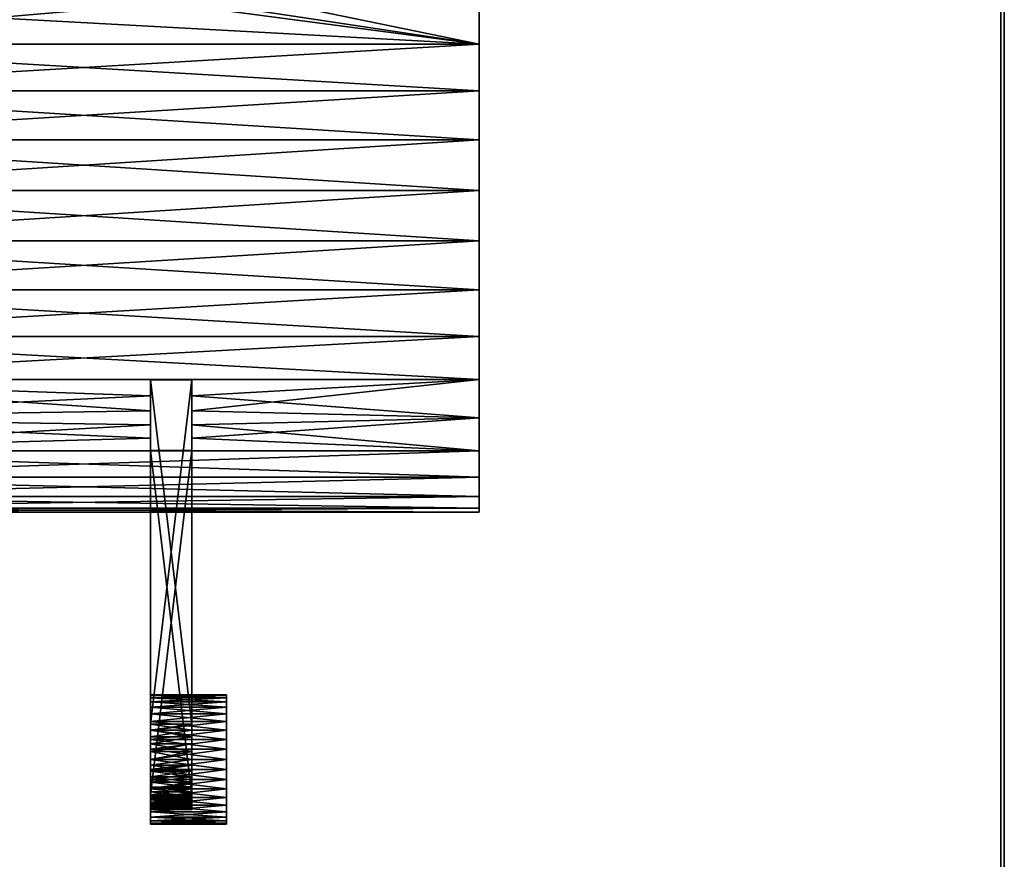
# Model space of a CAD drawing. Extents: x -4.8 to 35.9, y -3 to 20.9.
# Tile 253 of 256: x 31.1 to 34, y 13.4 to 15.9. Entities that reach past the tile are written whole.
import ezdxf

# ---------------------------------------------------------------- set-up
doc = ezdxf.new("R2010")
doc.units = 0

# ---------------------------------------------------------------- blocks, each defined once
blk = doc.blocks.new('Box-9c5aac30-f8ae-4034-90b2-d7c4fc0b7434')
at = {"color": 253, "linetype": 'Continuous', "true_color": 0xa0a0a0, "transparency": 33554687}
mesh = blk.add_polyface(dxfattribs=at)
corners = [(0, 0), (34, 0), (34, 19), (0, 19), (0, 0, 0.01), (34, 0, 0.01), (34, 19, 0.01), (0, 19, 0.01)]
mesh.append_faces([[corners[k] for k in face] for face in [(0, 1, 2, 3), (4, 5, 6, 7), (0, 1, 5, 4), (1, 2, 6, 5), (2, 3, 7, 6), (3, 0, 4, 7)]], dxfattribs={"color": 253})
blk = doc.blocks.new('Box-2bf854d7-3f64-4721-a526-d72fa3e3e497')
at = {"color": 253, "linetype": 'Continuous', "true_color": 0xa0a0a0, "transparency": 33554687}
mesh = blk.add_polyface(dxfattribs=at)
corners = [(0, 0), (34, 0), (34, 19), (0, 19), (0, 0, 0.01), (34, 0, 0.01), (34, 19, 0.01), (0, 19, 0.01)]
mesh.append_faces([[corners[k] for k in face] for face in [(0, 1, 2, 3), (4, 5, 6, 7), (0, 1, 5, 4), (1, 2, 6, 5), (2, 3, 7, 6), (3, 0, 4, 7)]], dxfattribs={"color": 253})
blk = doc.blocks.new('Box-0d494ec2-6835-42d8-bac6-8f8e8e2f4815')
at = {"color": 253, "linetype": 'Continuous', "true_color": 0xa0a0a0, "transparency": 33554687}
mesh = blk.add_polyface(dxfattribs=at)
corners = [(0, 0), (0.01, 0), (0.01, 19), (0, 19), (0, 0, 11.5), (0.01, 0, 11.5), (0.01, 19, 11.5), (0, 19, 11.5)]
mesh.append_faces([[corners[k] for k in face] for face in [(0, 1, 2, 3), (4, 5, 6, 7), (0, 1, 5, 4), (1, 2, 6, 5), (2, 3, 7, 6), (3, 0, 4, 7)]], dxfattribs={"color": 253})
blk = doc.blocks.new('b8be9b5a-3320-4f0e-bbbc-f388bb5e2de7')
at = {"linetype": 'Continuous', "transparency": 33554687}
for name, p in [('Box-9c5aac30-f8ae-4034-90b2-d7c4fc0b7434', (0, 0)), ('Box-2bf854d7-3f64-4721-a526-d72fa3e3e497', (0, 0, 11.49)), ('Box-0d494ec2-6835-42d8-bac6-8f8e8e2f4815', (33.99, 0))]:
    blk.add_blockref(name, p, dxfattribs=at)
blk = doc.blocks.new('f53cf036-3a2f-4cbc-86e8-dbfe8bb13a06')
at = {"color": 251, "transparency": 33554687}
mesh = blk.add_polyface(dxfattribs=at)
corners = [(33.677, -15.424, 5.391), (33.677, -15.149, 5.634), (39.147, -15.017, 5.761), (39.147, -15.719, 5.162), (39.147, -16.506, 4.68), (33.677, -15.714, 5.166), (32.889, -15.714, 5.166), (24.09, -15.719, 5.162), (32.889, -15.424, 5.391), (24.09, -15.017, 5.761), (32.889, -15.149, 5.634), (24.09, -16.506, 4.68), (32.889, -14.89, 5.893), (24.09, -14.418, 6.463), (32.889, -14.647, 6.168), (32.889, -14.422, 6.458), (24.09, -13.936, 7.25), (39.147, -13.936, 7.25), (33.677, -14.422, 6.458), (39.147, -14.418, 6.463), (33.677, -14.647, 6.168), (33.677, -14.89, 5.893), (33.677, -14.89, 13.945), (33.677, -15.149, 14.204), (39.147, -15.017, 14.077), (39.147, -14.418, 13.375), (33.677, -14.647, 13.67), (39.147, -13.936, 12.588), (33.677, -14.422, 13.38), (32.889, -14.422, 13.38), (24.09, -14.418, 13.375), (32.889, -14.647, 13.67), (24.09, -15.017, 14.077), (32.889, -14.89, 13.945), (32.889, -15.149, 14.204), (24.09, -13.936, 12.588), (32.889, -15.424, 14.447), (24.09, -15.719, 14.676), (32.889, -15.714, 14.672), (24.09, -16.506, 15.158), (39.147, -16.506, 15.158), (33.677, -15.714, 14.672), (39.147, -15.719, 14.676), (33.677, -15.424, 14.447), (39.147, -18.255, 15.727), (39.147, -17.358, 15.511), (24.09, -17.358, 15.511), (24.09, -18.255, 15.727), (24.09, -19.175, 15.799), (39.147, -19.175, 15.799), (39.147, -13.583, 11.736), (24.09, -13.583, 11.736), (39.147, -13.367, 8.999), (39.147, -13.583, 8.102), (24.09, -13.583, 8.102), (24.09, -13.367, 8.999), (24.09, -13.295, 9.919), (39.147, -13.295, 9.919), (24.09, -13.367, 10.839), (39.147, -13.367, 10.839), (39.147, -17.358, 4.327), (24.09, -17.358, 4.327), (39.147, -18.255, 4.111), (39.147, -19.175, 4.039), (24.09, -19.175, 4.039), (24.09, -18.255, 4.111)]
mesh.append_faces([[corners[k] for k in face] for face in [(0, 1, 2, 0), (0, 2, 3, 0), (3, 4, 5, 3), (3, 5, 0, 3), (6, 5, 7, 6), (7, 8, 6, 7), (7, 9, 10, 7), (7, 10, 8, 7), (5, 4, 11, 5), (5, 11, 7, 5), (12, 10, 9, 12), (9, 13, 14, 9), (9, 14, 12, 9), (13, 15, 14, 13), (13, 16, 17, 13), (13, 17, 15, 13), (17, 18, 15, 17), (17, 19, 20, 17), (17, 20, 18, 17), (19, 2, 21, 19), (19, 21, 20, 19), (2, 1, 21, 2), (22, 23, 24, 22), (24, 25, 26, 24), (24, 26, 22, 24), (25, 27, 28, 25), (25, 28, 26, 25), (29, 28, 30, 29), (30, 31, 29, 30), (30, 32, 33, 30), (30, 33, 31, 30), (32, 34, 33, 32), (28, 27, 35, 28), (28, 35, 30, 28), (36, 34, 32, 36), (36, 32, 37, 36), (37, 38, 36, 37), (37, 39, 40, 37), (37, 40, 38, 37), (40, 41, 38, 40), (40, 42, 43, 40), (40, 43, 41, 40), (42, 24, 23, 42), (42, 23, 43, 42)]], dxfattribs={"color": 251})
mesh.append_faces([[corners[k] for k in face] for face in [(44, 46, 47, 44), (47, 49, 44, 47), (46, 40, 39, 46), (35, 50, 51, 35), (52, 54, 55, 52), (55, 57, 52, 55), (56, 59, 57, 56), (58, 50, 59, 58), (54, 17, 16, 54), (11, 60, 61, 11), (62, 64, 65, 62), (65, 60, 62, 65)]], dxfattribs={"vtx0": -1, "color": 251})
mesh.append_faces([[corners[k] for k in face] for face in [(44, 45, 46, 44), (47, 48, 49, 47), (46, 45, 40, 46), (35, 27, 50, 35), (52, 53, 54, 52), (55, 56, 57, 55), (56, 58, 59, 56), (58, 51, 50, 58), (54, 53, 17, 54), (11, 4, 60, 11), (62, 63, 64, 62), (65, 61, 60, 65)]], dxfattribs={"vtx2": -1, "color": 251})
mesh = blk.add_polyface(dxfattribs=at)
corners = [(39.147, -13.295, 9.919), (39.147, -13.367, 10.839), (39.147, -13.583, 11.736), (39.147, -13.367, 8.999), (39.147, -13.583, 8.102), (39.147, -13.936, 12.588), (39.147, -13.936, 7.25), (39.147, -14.418, 13.375), (39.147, -14.418, 6.463), (39.147, -15.017, 14.077), (39.147, -15.017, 5.761), (39.147, -15.719, 14.676), (39.147, -15.719, 5.162), (39.147, -16.506, 15.158), (39.147, -16.506, 4.68), (39.147, -17.358, 15.511), (39.147, -17.358, 4.327), (39.147, -18.255, 15.727), (39.147, -18.255, 4.111), (39.147, -19.175, 15.799), (39.147, -19.175, 4.039), (39.147, -20.095, 15.727), (39.147, -20.095, 4.111), (39.147, -25.055, 9.919), (39.147, -24.983, 8.999), (39.147, -24.767, 8.102), (39.147, -24.983, 10.839), (39.147, -24.767, 11.736), (39.147, -24.414, 7.25), (39.147, -24.414, 12.588), (39.147, -23.932, 6.463), (39.147, -23.932, 13.375), (39.147, -23.333, 5.761), (39.147, -23.333, 14.077), (39.147, -22.631, 5.162), (39.147, -22.631, 14.676), (39.147, -21.844, 4.68), (39.147, -21.844, 15.158), (39.147, -20.992, 4.327), (39.147, -20.992, 15.511)]
mesh.append_faces([[corners[k] for k in face] for face in [(5, 6, 4, 5), (7, 8, 6, 7), (9, 10, 8, 9), (11, 12, 10, 11), (13, 14, 12, 13), (15, 16, 14, 15), (17, 18, 16, 17), (19, 20, 18, 19), (21, 22, 20, 21), (28, 29, 27, 28), (30, 31, 29, 30), (32, 33, 31, 32), (34, 35, 33, 34), (36, 37, 35, 36), (38, 39, 37, 38), (22, 21, 39, 22)]], dxfattribs={"vtx0": -1, "vtx2": -1, "color": 251})
mesh.append_faces([[corners[k] for k in face] for face in [(3, 0, 2, 3), (4, 3, 2, 4), (2, 5, 4, 2), (5, 7, 6, 5), (7, 9, 8, 7), (9, 11, 10, 9), (11, 13, 12, 11), (13, 15, 14, 13), (15, 17, 16, 15), (17, 19, 18, 17), (19, 21, 20, 19), (26, 23, 25, 26), (27, 26, 25, 27), (25, 28, 27, 25), (28, 30, 29, 28), (30, 32, 31, 30), (32, 34, 33, 32), (34, 36, 35, 34), (36, 38, 37, 36), (38, 22, 39, 38)]], dxfattribs={"vtx1": -1, "vtx2": -1, "color": 251})
mesh.append_faces([[corners[k] for k in face] for face in [(0, 1, 2, 0), (23, 24, 25, 23)]], dxfattribs={"vtx2": -1, "color": 251})
mesh = blk.add_polyface(dxfattribs=at)
corners = [(39.147, -20.095, 4.111), (39.147, -20.992, 4.327), (24.09, -20.992, 4.327), (24.09, -20.095, 4.111), (24.09, -19.175, 4.039), (39.147, -19.175, 4.039), (39.147, -21.844, 4.68), (24.09, -21.844, 4.68), (32.889, -22.926, 5.391), (32.889, -23.201, 5.634), (24.09, -23.333, 5.761), (24.09, -22.631, 5.162), (32.889, -22.636, 5.166), (33.677, -22.636, 5.166), (39.147, -22.631, 5.162), (33.677, -22.926, 5.391), (39.147, -23.333, 5.761), (33.677, -23.201, 5.634), (39.147, -23.932, 6.463), (39.147, -24.414, 7.25), (24.09, -24.414, 7.25), (24.09, -23.932, 6.463), (33.677, -23.46, 5.893), (33.677, -23.703, 6.168), (33.677, -23.928, 6.458), (32.889, -23.928, 6.458), (32.889, -23.703, 6.168), (32.889, -23.46, 5.893), (39.147, -24.767, 8.102), (24.09, -24.767, 8.102), (39.147, -24.983, 10.839), (39.147, -24.767, 11.736), (24.09, -24.767, 11.736), (24.09, -24.983, 10.839), (24.09, -25.055, 9.919), (39.147, -25.055, 9.919), (24.09, -24.983, 8.999), (39.147, -24.983, 8.999), (39.147, -24.414, 12.588), (24.09, -24.414, 12.588), (32.889, -23.46, 13.945), (32.889, -23.201, 14.204), (24.09, -23.333, 14.077), (24.09, -23.932, 13.375), (32.889, -23.703, 13.67), (32.889, -23.928, 13.38), (33.677, -23.928, 13.38), (39.147, -23.932, 13.375), (33.677, -23.703, 13.67), (39.147, -23.333, 14.077), (33.677, -23.46, 13.945), (33.677, -23.201, 14.204), (39.147, -22.631, 14.676), (39.147, -21.844, 15.158), (24.09, -21.844, 15.158), (24.09, -22.631, 14.676), (33.677, -22.926, 14.447), (33.677, -22.636, 14.672), (32.889, -22.636, 14.672), (32.889, -22.926, 14.447), (39.147, -20.992, 15.511), (24.09, -20.992, 15.511), (39.147, -20.095, 15.727), (39.147, -19.175, 15.799), (24.09, -19.175, 15.799), (24.09, -20.095, 15.727)]
mesh.append_faces([[corners[k] for k in face] for face in [(8, 9, 10, 8), (8, 10, 11, 8), (11, 12, 8, 11), (14, 15, 13, 14), (14, 16, 17, 14), (14, 17, 15, 14), (22, 17, 16, 22), (16, 18, 23, 16), (16, 23, 22, 16), (18, 24, 23, 18), (21, 26, 25, 21), (21, 10, 27, 21), (21, 27, 26, 21), (10, 9, 27, 10), (40, 41, 42, 40), (42, 43, 44, 42), (42, 44, 40, 42), (43, 45, 44, 43), (47, 48, 46, 47), (47, 49, 50, 47), (47, 50, 48, 47), (49, 51, 50, 49), (56, 51, 49, 56), (56, 49, 52, 56), (52, 57, 56, 52), (55, 59, 58, 55), (55, 42, 41, 55), (55, 41, 59, 55)]], dxfattribs={"color": 251})
mesh.append_faces([[corners[k] for k in face] for face in [(0, 2, 3, 0), (3, 5, 0, 3), (2, 6, 7, 2), (11, 13, 12, 11), (11, 6, 14, 11), (18, 20, 21, 18), (18, 25, 24, 18), (25, 18, 21, 25), (20, 28, 29, 20), (30, 32, 33, 30), (33, 35, 30, 33), (34, 37, 35, 34), (36, 28, 37, 36), (32, 38, 39, 32), (43, 46, 45, 43), (43, 38, 47, 43), (52, 54, 55, 52), (52, 58, 57, 52), (58, 52, 55, 58), (54, 60, 61, 54), (62, 64, 65, 62), (65, 60, 62, 65)]], dxfattribs={"vtx0": -1, "color": 251})
mesh.append_faces([[corners[k] for k in face] for face in [(0, 1, 2, 0), (3, 4, 5, 3), (2, 1, 6, 2), (11, 14, 13, 11), (11, 7, 6, 11), (18, 19, 20, 18), (20, 19, 28, 20), (30, 31, 32, 30), (33, 34, 35, 33), (34, 36, 37, 34), (36, 29, 28, 36), (32, 31, 38, 32), (43, 47, 46, 43), (43, 39, 38, 43), (52, 53, 54, 52), (54, 53, 60, 54), (62, 63, 64, 62), (65, 61, 60, 65)]], dxfattribs={"vtx2": -1, "color": 251})
mesh = blk.add_polyface(dxfattribs=at)
corners = [(33.677, -28.924, -1.121), (32.889, -28.924, -1.121), (32.889, -22.636, 5.166), (33.677, -22.636, 5.166)]
mesh.append_faces([[corners[k] for k in face] for face in [(3, 0, 2, 3)]], dxfattribs={"vtx1": -1, "color": 251})
mesh.append_faces([[corners[k] for k in face] for face in [(0, 1, 2, 0)]], dxfattribs={"vtx2": -1, "color": 251})
mesh = blk.add_polyface(dxfattribs=at)
corners = [(33.677, -22.636, 14.672), (32.889, -22.636, 14.672), (32.889, -28.924, 20.959), (33.677, -28.924, 20.959)]
mesh.append_faces([[corners[k] for k in face] for face in [(3, 0, 2, 3)]], dxfattribs={"vtx1": -1, "color": 251})
mesh.append_faces([[corners[k] for k in face] for face in [(0, 1, 2, 0)]], dxfattribs={"vtx2": -1, "color": 251})
at = {"color": 254, "transparency": 33554687}
mesh = blk.add_polyface(dxfattribs=at)
corners = [(32.889, -30.215, 19.668), (32.889, -22.636, 14.672), (32.889, -22.926, 14.447), (32.889, -23.201, 14.204), (32.889, -23.46, 13.945), (32.889, -23.703, 13.67), (32.889, -23.928, 13.38), (32.889, -28.924, 20.959), (32.889, -29.287, 21.182), (32.889, -29.886, 21.171), (32.889, -29.783, 21.202), (32.889, -29.427, 21.216), (32.889, -29.677, 21.221), (32.889, -29.569, 21.227), (32.889, -29.155, 21.127), (32.889, -29.984, 21.127), (32.889, -29.033, 21.053), (32.889, -30.077, 21.073), (32.889, -30.24, 20.934), (32.889, -30.163, 21.008), (32.889, -30.287, 19.748), (32.889, -30.348, 19.836), (32.889, -30.399, 19.931), (32.889, -30.438, 20.031), (32.889, -30.465, 20.135), (32.889, -30.48, 20.242), (32.889, -30.482, 20.349), (32.889, -30.472, 20.456), (32.889, -30.449, 20.561), (32.889, -30.413, 20.663), (32.889, -30.366, 20.76), (32.889, -30.309, 20.85)]
mesh.append_faces([[corners[k] for k in face] for face in [(28, 7, 0, 28)]], dxfattribs={"vtx0": -1, "vtx1": -1, "vtx2": -1, "color": 254})
mesh.append_faces([[corners[k] for k in face] for face in [(0, 1, 2, 0), (0, 7, 1, 0), (8, 9, 10, 8), (14, 15, 9, 14), (16, 17, 15, 16), (7, 18, 19, 7)]], dxfattribs={"vtx0": -1, "vtx2": -1, "color": 254})
mesh.append_faces([[corners[k] for k in face] for face in [(2, 3, 0, 2), (3, 4, 0, 3), (4, 5, 0, 4), (11, 8, 10, 11), (10, 12, 11, 10), (8, 14, 9, 8), (14, 16, 15, 14), (16, 7, 19, 16), (19, 17, 16, 19), (21, 22, 0, 21), (22, 23, 0, 22), (23, 24, 0, 23), (24, 25, 0, 24), (25, 26, 0, 25), (26, 27, 0, 26), (27, 28, 0, 27), (28, 29, 7, 28), (29, 30, 7, 29), (30, 31, 7, 30), (31, 18, 7, 31)]], dxfattribs={"vtx1": -1, "vtx2": -1, "color": 254})
mesh.append_faces([[corners[k] for k in face] for face in [(5, 6, 0, 5), (12, 13, 11, 12), (0, 20, 21, 0)]], dxfattribs={"vtx2": -1, "color": 254})
at = {"color": 251, "transparency": 33554687}
mesh = blk.add_polyface(dxfattribs=at)
corners = [(33.677, -30.438, -0.193), (33.677, -30.472, -0.333), (33.677, -30.483, -0.475), (33.677, -30.472, -0.618), (33.677, -30.438, -0.758), (33.677, -30.383, -0.89), (33.677, -30.383, -0.061), (33.677, -30.309, -1.012), (33.677, -30.309, 0.061), (33.677, -30.215, -1.121), (33.677, -30.215, 0.17), (33.677, -29.033, -1.215), (33.677, -28.924, -1.121), (33.677, -23.928, 6.458), (33.677, -29.155, -1.289), (33.677, -29.287, -1.344), (33.677, -29.427, -1.378), (33.677, -29.569, -1.389), (33.677, -29.677, -1.383), (33.677, -29.783, -1.364), (33.677, -29.886, -1.333), (33.677, -29.984, -1.289), (33.677, -30.106, -1.215), (33.677, -23.703, 6.168), (33.677, -23.46, 5.893), (33.677, -23.201, 5.634), (33.677, -22.926, 5.391), (33.677, -22.636, 5.166)]
mesh.append_faces([[corners[k] for k in face] for face in [(0, 2, 3, 0), (0, 3, 4, 0), (4, 6, 0, 4), (5, 8, 6, 5), (7, 10, 8, 7), (13, 14, 11, 13), (13, 15, 14, 13), (13, 16, 15, 13), (13, 17, 16, 13), (13, 18, 17, 13), (13, 19, 18, 13), (10, 20, 19, 10), (10, 21, 20, 10), (10, 22, 21, 10), (10, 9, 22, 10), (12, 23, 13, 12), (12, 24, 23, 12), (12, 25, 24, 12), (12, 26, 25, 12)]], dxfattribs={"vtx0": -1, "vtx2": -1, "color": 251})
mesh.append_faces([[corners[k] for k in face] for face in [(4, 5, 6, 4), (5, 7, 8, 5), (7, 9, 10, 7), (11, 12, 13, 11), (13, 10, 19, 13)]], dxfattribs={"vtx1": -1, "vtx2": -1, "color": 251})
mesh.append_faces([[corners[k] for k in face] for face in [(0, 1, 2, 0), (12, 27, 26, 12)]], dxfattribs={"vtx2": -1, "color": 251})
mesh = blk.add_polyface(dxfattribs=at)
corners = [(33.677, -29.783, 21.202), (33.677, -29.886, 21.171), (33.677, -29.287, 21.182), (33.677, -29.427, 21.216), (33.677, -29.569, 21.227), (33.677, -29.677, 21.221), (33.677, -29.984, 21.127), (33.677, -29.155, 21.127), (33.677, -30.077, 21.073), (33.677, -29.033, 21.053), (33.677, -30.163, 21.008), (33.677, -30.24, 20.934), (33.677, -28.924, 20.959), (33.677, -30.287, 19.748), (33.677, -30.215, 19.668), (33.677, -22.636, 14.672), (33.677, -30.348, 19.836), (33.677, -30.399, 19.931), (33.677, -30.438, 20.031), (33.677, -30.465, 20.135), (33.677, -30.48, 20.242), (33.677, -30.482, 20.349), (33.677, -30.472, 20.456), (33.677, -30.449, 20.561), (33.677, -30.413, 20.663), (33.677, -30.366, 20.76), (33.677, -30.309, 20.85), (33.677, -22.926, 14.447), (33.677, -23.201, 14.204), (33.677, -23.46, 13.945), (33.677, -23.703, 13.67), (33.677, -23.928, 13.38)]
mesh.append_faces([[corners[k] for k in face] for face in [(0, 2, 3, 0), (3, 5, 0, 3), (1, 7, 2, 1), (6, 9, 7, 6), (10, 12, 9, 10), (9, 8, 10, 9), (15, 16, 13, 15), (15, 17, 16, 15), (15, 18, 17, 15), (15, 19, 18, 15), (15, 20, 19, 15), (15, 21, 20, 15), (15, 22, 21, 15), (15, 23, 22, 15), (12, 24, 23, 12), (12, 25, 24, 12), (12, 26, 25, 12), (12, 11, 26, 12), (14, 27, 15, 14), (14, 28, 27, 14), (14, 29, 28, 14), (14, 30, 29, 14)]], dxfattribs={"vtx0": -1, "vtx2": -1, "color": 251})
mesh.append_faces([[corners[k] for k in face] for face in [(0, 1, 2, 0), (1, 6, 7, 1), (6, 8, 9, 6), (10, 11, 12, 10), (13, 14, 15, 13), (15, 12, 23, 15)]], dxfattribs={"vtx1": -1, "vtx2": -1, "color": 251})
mesh.append_faces([[corners[k] for k in face] for face in [(3, 4, 5, 3), (14, 31, 30, 14)]], dxfattribs={"vtx2": -1, "color": 251})
mesh = blk.add_polyface(dxfattribs=at)
corners = [(33.677, -23.928, 6.458), (32.889, -23.928, 6.458), (32.889, -30.215, 0.17), (33.677, -30.215, 0.17)]
mesh.append_faces([[corners[k] for k in face] for face in [(3, 0, 2, 3)]], dxfattribs={"vtx1": -1, "color": 251})
mesh.append_faces([[corners[k] for k in face] for face in [(0, 1, 2, 0)]], dxfattribs={"vtx2": -1, "color": 251})
at = {"color": 254, "transparency": 33554687}
mesh = blk.add_polyface(dxfattribs=at)
corners = [(33.677, -30.215, 19.668), (32.889, -30.215, 19.668), (32.889, -23.928, 13.38), (33.677, -23.928, 13.38)]
mesh.append_faces([[corners[k] for k in face] for face in [(3, 0, 2, 3)]], dxfattribs={"vtx1": -1, "color": 254})
mesh.append_faces([[corners[k] for k in face] for face in [(0, 1, 2, 0)]], dxfattribs={"vtx2": -1, "color": 254})
at = {"color": 251, "linetype": 'BYBLOCK', "lineweight": -2, "transparency": 33554687}
mesh = blk.add_polyface(dxfattribs=at)
corners = [(34.333, -30.736, 20.498), (34.333, -30.693, 20.678), (32.889, -30.693, 20.678), (32.889, -30.736, 20.498), (32.889, -30.751, 20.313), (34.333, -30.751, 20.313), (34.333, -30.622, 20.85), (32.889, -30.622, 20.85), (34.333, -30.525, 21.008), (34.333, -30.405, 21.149), (32.889, -30.405, 21.149), (32.889, -30.525, 21.008), (34.333, -30.264, 21.269), (34.333, -30.106, 21.366), (32.889, -30.106, 21.366), (32.889, -30.264, 21.269), (34.333, -29.934, 21.437), (32.889, -29.934, 21.437), (34.333, -29.754, 21.48), (34.333, -29.569, 21.495), (32.889, -29.569, 21.495), (32.889, -29.754, 21.48), (34.333, -29.385, 21.48), (34.333, -29.204, 21.437), (32.889, -29.204, 21.437), (32.889, -29.385, 21.48), (34.333, -29.033, 21.366), (32.889, -29.033, 21.366), (34.333, -28.875, 21.269), (34.333, -28.734, 21.149), (32.889, -28.734, 21.149), (32.889, -28.875, 21.269), (34.333, -28.614, 21.008), (34.333, -28.517, 20.85), (32.889, -28.517, 20.85), (32.889, -28.614, 21.008), (34.333, -28.446, 20.678), (32.889, -28.446, 20.678), (34.333, -28.403, 20.498), (34.333, -28.388, 20.313), (32.889, -28.388, 20.313), (32.889, -28.403, 20.498)]
mesh.append_faces([[corners[k] for k in face] for face in [(0, 2, 3, 0), (3, 5, 0, 3), (2, 6, 7, 2), (8, 10, 11, 8), (11, 6, 8, 11), (12, 14, 15, 12), (15, 9, 12, 15), (14, 16, 17, 14), (18, 20, 21, 18), (21, 16, 18, 21), (22, 24, 25, 22), (25, 19, 22, 25), (24, 26, 27, 24), (28, 30, 31, 28), (31, 26, 28, 31), (32, 34, 35, 32), (35, 29, 32, 35), (34, 36, 37, 34), (38, 40, 41, 38), (41, 36, 38, 41)]], dxfattribs={"vtx0": -1, "color": 251})
mesh.append_faces([[corners[k] for k in face] for face in [(0, 1, 2, 0), (3, 4, 5, 3), (2, 1, 6, 2), (8, 9, 10, 8), (11, 7, 6, 11), (12, 13, 14, 12), (15, 10, 9, 15), (14, 13, 16, 14), (18, 19, 20, 18), (21, 17, 16, 21), (22, 23, 24, 22), (25, 20, 19, 25), (24, 23, 26, 24), (28, 29, 30, 28), (31, 27, 26, 31), (32, 33, 34, 32), (35, 30, 29, 35), (34, 33, 36, 34), (38, 39, 40, 38), (41, 37, 36, 41)]], dxfattribs={"vtx2": -1, "color": 251})
mesh = blk.add_polyface(dxfattribs=at)
corners = [(34.333, -28.403, 20.129), (34.333, -28.446, 19.948), (32.889, -28.446, 19.948), (32.889, -28.403, 20.129), (32.889, -28.388, 20.313), (34.333, -28.388, 20.313), (34.333, -28.517, 19.777), (32.889, -28.517, 19.777), (34.333, -28.614, 19.619), (34.333, -28.734, 19.478), (32.889, -28.734, 19.478), (32.889, -28.614, 19.619), (34.333, -28.875, 19.358), (34.333, -29.033, 19.261), (32.889, -29.033, 19.261), (32.889, -28.875, 19.358), (34.333, -29.204, 19.19), (32.889, -29.204, 19.19), (34.333, -29.385, 19.147), (34.333, -29.569, 19.132), (32.889, -29.569, 19.132), (32.889, -29.385, 19.147), (34.333, -29.754, 19.147), (34.333, -29.934, 19.19), (32.889, -29.934, 19.19), (32.889, -29.754, 19.147), (34.333, -30.106, 19.261), (32.889, -30.106, 19.261), (34.333, -30.264, 19.358), (34.333, -30.405, 19.478), (32.889, -30.405, 19.478), (32.889, -30.264, 19.358), (34.333, -30.525, 19.619), (34.333, -30.622, 19.777), (32.889, -30.622, 19.777), (32.889, -30.525, 19.619), (34.333, -30.693, 19.948), (32.889, -30.693, 19.948), (34.333, -30.736, 20.129), (34.333, -30.751, 20.313), (32.889, -30.751, 20.313), (32.889, -30.736, 20.129)]
mesh.append_faces([[corners[k] for k in face] for face in [(0, 2, 3, 0), (3, 5, 0, 3), (2, 6, 7, 2), (8, 10, 11, 8), (11, 6, 8, 11), (12, 14, 15, 12), (15, 9, 12, 15), (14, 16, 17, 14), (18, 20, 21, 18), (21, 16, 18, 21), (22, 24, 25, 22), (25, 19, 22, 25), (24, 26, 27, 24), (28, 30, 31, 28), (31, 26, 28, 31), (32, 34, 35, 32), (35, 29, 32, 35), (34, 36, 37, 34), (38, 40, 41, 38), (41, 36, 38, 41)]], dxfattribs={"vtx0": -1, "color": 251})
mesh.append_faces([[corners[k] for k in face] for face in [(0, 1, 2, 0), (3, 4, 5, 3), (2, 1, 6, 2), (8, 9, 10, 8), (11, 7, 6, 11), (12, 13, 14, 12), (15, 10, 9, 15), (14, 13, 16, 14), (18, 19, 20, 18), (21, 17, 16, 21), (22, 23, 24, 22), (25, 20, 19, 25), (24, 23, 26, 24), (28, 29, 30, 28), (31, 27, 26, 31), (32, 33, 34, 32), (35, 30, 29, 35), (34, 33, 36, 34), (38, 39, 40, 38), (41, 37, 36, 41)]], dxfattribs={"vtx2": -1, "color": 251})
at = {"color": 0, "linetype": 'BYBLOCK', "lineweight": -2, "transparency": 33554687}
mesh = blk.add_polyface(dxfattribs=at)
corners = [(32.889, -29.204, 19.19), (32.889, -29.385, 19.147), (32.889, -29.569, 19.132), (32.889, -29.754, 19.147), (32.889, -29.934, 19.19), (32.889, -30.106, 19.261), (32.889, -29.033, 19.261), (32.889, -30.264, 19.358), (32.889, -28.875, 19.358), (32.889, -30.405, 19.478), (32.889, -28.734, 19.478), (32.889, -30.525, 19.619), (32.889, -28.614, 19.619), (32.889, -30.622, 19.777), (32.889, -28.517, 19.777), (32.889, -30.693, 19.948), (32.889, -28.446, 19.948), (32.889, -30.736, 20.129), (32.889, -28.403, 20.129), (32.889, -29.934, 21.437), (32.889, -29.754, 21.48), (32.889, -29.569, 21.495), (32.889, -29.385, 21.48), (32.889, -29.204, 21.437), (32.889, -29.033, 21.366), (32.889, -30.106, 21.366), (32.889, -28.875, 21.269), (32.889, -30.264, 21.269), (32.889, -28.734, 21.149), (32.889, -30.405, 21.149), (32.889, -28.614, 21.008), (32.889, -30.525, 21.008), (32.889, -28.517, 20.85), (32.889, -30.622, 20.85), (32.889, -28.446, 20.678), (32.889, -30.693, 20.678), (32.889, -28.403, 20.498), (32.889, -30.736, 20.498), (32.889, -28.388, 20.313), (32.889, -30.751, 20.313)]
mesh.append_faces([[corners[k] for k in face] for face in [(0, 2, 3, 0), (0, 3, 4, 0), (4, 6, 0, 4), (5, 8, 6, 5), (7, 10, 8, 7), (9, 12, 10, 9), (11, 14, 12, 11), (13, 16, 14, 13), (15, 18, 16, 15), (19, 21, 22, 19), (19, 22, 23, 19), (23, 25, 19, 23), (24, 27, 25, 24), (26, 29, 27, 26), (28, 31, 29, 28), (30, 33, 31, 30), (32, 35, 33, 32), (34, 37, 35, 34), (36, 39, 37, 36), (38, 17, 39, 38)]], dxfattribs={"vtx0": -1, "vtx2": -1, "color": 0})
mesh.append_faces([[corners[k] for k in face] for face in [(4, 5, 6, 4), (5, 7, 8, 5), (7, 9, 10, 7), (9, 11, 12, 9), (11, 13, 14, 11), (13, 15, 16, 13), (15, 17, 18, 15), (23, 24, 25, 23), (24, 26, 27, 24), (26, 28, 29, 26), (28, 30, 31, 28), (30, 32, 33, 30), (32, 34, 35, 32), (34, 36, 37, 34), (36, 38, 39, 36), (38, 18, 17, 38)]], dxfattribs={"vtx1": -1, "vtx2": -1, "color": 0})
mesh.append_faces([[corners[k] for k in face] for face in [(0, 1, 2, 0), (19, 20, 21, 19)]], dxfattribs={"vtx2": -1, "color": 0})
at = {"color": 251, "transparency": 33554687}
mesh = blk.add_polyface(dxfattribs=at)
corners = [(34.333, -29.385, 0.691), (34.333, -29.204, 0.648), (32.889, -29.204, 0.648), (32.889, -29.385, 0.691), (32.889, -29.569, 0.706), (34.333, -29.569, 0.706), (34.333, -29.033, 0.577), (32.889, -29.033, 0.577), (34.333, -28.875, 0.48), (34.333, -28.734, 0.36), (32.889, -28.734, 0.36), (32.889, -28.875, 0.48), (34.333, -28.614, 0.219), (34.333, -28.517, 0.061), (32.889, -28.517, 0.061), (32.889, -28.614, 0.219), (34.333, -28.446, -0.11), (32.889, -28.446, -0.11), (34.333, -28.403, -0.66), (34.333, -28.446, -0.84), (32.889, -28.446, -0.84), (32.889, -28.403, -0.66), (32.889, -28.388, -0.475), (34.333, -28.388, -0.475), (32.889, -28.403, -0.291), (34.333, -28.403, -0.291), (34.333, -28.517, -1.012), (32.889, -28.517, -1.012), (34.333, -28.614, -1.17), (34.333, -28.734, -1.311), (32.889, -28.734, -1.311), (32.889, -28.614, -1.17), (34.333, -28.875, -1.431), (34.333, -29.033, -1.528), (32.889, -29.033, -1.528), (32.889, -28.875, -1.431), (34.333, -29.204, -1.599), (32.889, -29.204, -1.599), (34.333, -29.385, -1.642), (34.333, -29.569, -1.657), (32.889, -29.569, -1.657), (32.889, -29.385, -1.642)]
mesh.append_faces([[corners[k] for k in face] for face in [(0, 2, 3, 0), (3, 5, 0, 3), (2, 6, 7, 2), (8, 10, 11, 8), (11, 6, 8, 11), (12, 14, 15, 12), (15, 9, 12, 15), (14, 16, 17, 14), (18, 20, 21, 18), (21, 23, 18, 21), (22, 25, 23, 22), (24, 16, 25, 24), (20, 26, 27, 20), (28, 30, 31, 28), (31, 26, 28, 31), (32, 34, 35, 32), (35, 29, 32, 35), (34, 36, 37, 34), (38, 40, 41, 38), (41, 36, 38, 41)]], dxfattribs={"vtx0": -1, "color": 251})
mesh.append_faces([[corners[k] for k in face] for face in [(0, 1, 2, 0), (3, 4, 5, 3), (2, 1, 6, 2), (8, 9, 10, 8), (11, 7, 6, 11), (12, 13, 14, 12), (15, 10, 9, 15), (14, 13, 16, 14), (18, 19, 20, 18), (21, 22, 23, 21), (22, 24, 25, 22), (24, 17, 16, 24), (20, 19, 26, 20), (28, 29, 30, 28), (31, 27, 26, 31), (32, 33, 34, 32), (35, 30, 29, 35), (34, 33, 36, 34), (38, 39, 40, 38), (41, 37, 36, 41)]], dxfattribs={"vtx2": -1, "color": 251})
mesh = blk.add_polyface(dxfattribs=at)
corners = [(34.333, -30.751, -0.475), (34.333, -30.736, -0.66), (34.333, -30.693, -0.84), (34.333, -30.736, -0.291), (34.333, -30.693, -0.11), (34.333, -30.622, -1.012), (34.333, -30.622, 0.061), (34.333, -30.525, -1.17), (34.333, -30.525, 0.219), (34.333, -30.405, -1.311), (34.333, -30.405, 0.36), (34.333, -30.264, -1.431), (34.333, -30.264, 0.48), (34.333, -30.106, -1.528), (34.333, -30.106, 0.577), (34.333, -29.934, -1.599), (34.333, -29.934, 0.648), (34.333, -29.754, -1.642), (34.333, -29.754, 0.691), (34.333, -29.569, -1.657), (34.333, -29.569, 0.706), (34.333, -29.385, -1.642), (34.333, -29.385, 0.691), (34.333, -28.388, -0.475), (34.333, -28.403, -0.291), (34.333, -28.446, -0.11), (34.333, -28.403, -0.66), (34.333, -28.446, -0.84), (34.333, -28.517, 0.061), (34.333, -28.517, -1.012), (34.333, -28.614, 0.219), (34.333, -28.614, -1.17), (34.333, -28.734, 0.36), (34.333, -28.734, -1.311), (34.333, -28.875, 0.48), (34.333, -28.875, -1.431), (34.333, -29.033, 0.577), (34.333, -29.033, -1.528), (34.333, -29.204, 0.648), (34.333, -29.204, -1.599)]
mesh.append_faces([[corners[k] for k in face] for face in [(5, 6, 4, 5), (7, 8, 6, 7), (9, 10, 8, 9), (11, 12, 10, 11), (13, 14, 12, 13), (15, 16, 14, 15), (17, 18, 16, 17), (19, 20, 18, 19), (21, 22, 20, 21), (28, 29, 27, 28), (30, 31, 29, 30), (32, 33, 31, 32), (34, 35, 33, 34), (36, 37, 35, 36), (38, 39, 37, 38), (22, 21, 39, 22)]], dxfattribs={"vtx0": -1, "vtx2": -1, "color": 251})
mesh.append_faces([[corners[k] for k in face] for face in [(3, 0, 2, 3), (4, 3, 2, 4), (2, 5, 4, 2), (5, 7, 6, 5), (7, 9, 8, 7), (9, 11, 10, 9), (11, 13, 12, 11), (13, 15, 14, 13), (15, 17, 16, 15), (17, 19, 18, 17), (19, 21, 20, 19), (26, 23, 25, 26), (27, 26, 25, 27), (25, 28, 27, 25), (28, 30, 29, 28), (30, 32, 31, 30), (32, 34, 33, 32), (34, 36, 35, 34), (36, 38, 37, 36), (38, 22, 39, 38)]], dxfattribs={"vtx1": -1, "vtx2": -1, "color": 251})
mesh.append_faces([[corners[k] for k in face] for face in [(0, 1, 2, 0), (23, 24, 25, 23)]], dxfattribs={"vtx2": -1, "color": 251})
mesh = blk.add_polyface(dxfattribs=at)
corners = [(34.333, -30.751, 20.313), (34.333, -30.736, 20.129), (34.333, -30.693, 19.948), (34.333, -30.736, 20.498), (34.333, -30.693, 20.678), (34.333, -30.622, 19.777), (34.333, -30.622, 20.85), (34.333, -30.525, 19.619), (34.333, -30.525, 21.008), (34.333, -30.405, 19.478), (34.333, -30.405, 21.149), (34.333, -30.264, 19.358), (34.333, -30.264, 21.269), (34.333, -30.106, 19.261), (34.333, -30.106, 21.366), (34.333, -29.934, 19.19), (34.333, -29.934, 21.437), (34.333, -29.754, 19.147), (34.333, -29.754, 21.48), (34.333, -29.569, 19.132), (34.333, -29.569, 21.495), (34.333, -29.385, 19.147), (34.333, -29.385, 21.48), (34.333, -28.388, 20.313), (34.333, -28.403, 20.498), (34.333, -28.446, 20.678), (34.333, -28.403, 20.129), (34.333, -28.446, 19.948), (34.333, -28.517, 20.85), (34.333, -28.517, 19.777), (34.333, -28.614, 21.008), (34.333, -28.614, 19.619), (34.333, -28.734, 21.149), (34.333, -28.734, 19.478), (34.333, -28.875, 21.269), (34.333, -28.875, 19.358), (34.333, -29.033, 21.366), (34.333, -29.033, 19.261), (34.333, -29.204, 21.437), (34.333, -29.204, 19.19)]
mesh.append_faces([[corners[k] for k in face] for face in [(5, 6, 4, 5), (7, 8, 6, 7), (9, 10, 8, 9), (11, 12, 10, 11), (13, 14, 12, 13), (15, 16, 14, 15), (17, 18, 16, 17), (19, 20, 18, 19), (21, 22, 20, 21), (28, 29, 27, 28), (30, 31, 29, 30), (32, 33, 31, 32), (34, 35, 33, 34), (36, 37, 35, 36), (38, 39, 37, 38), (22, 21, 39, 22)]], dxfattribs={"vtx0": -1, "vtx2": -1, "color": 251})
mesh.append_faces([[corners[k] for k in face] for face in [(3, 0, 2, 3), (4, 3, 2, 4), (2, 5, 4, 2), (5, 7, 6, 5), (7, 9, 8, 7), (9, 11, 10, 9), (11, 13, 12, 11), (13, 15, 14, 13), (15, 17, 16, 15), (17, 19, 18, 17), (19, 21, 20, 19), (26, 23, 25, 26), (27, 26, 25, 27), (25, 28, 27, 25), (28, 30, 29, 28), (30, 32, 31, 30), (32, 34, 33, 32), (34, 36, 35, 34), (36, 38, 37, 36), (38, 22, 39, 38)]], dxfattribs={"vtx1": -1, "vtx2": -1, "color": 251})
mesh.append_faces([[corners[k] for k in face] for face in [(0, 1, 2, 0), (23, 24, 25, 23)]], dxfattribs={"vtx2": -1, "color": 251})
at = {"color": 254, "transparency": 33554687}
mesh = blk.add_polyface(dxfattribs=at)
corners = [(33.677, -29.427, -1.378), (33.677, -29.569, -1.389), (32.889, -29.569, -1.389), (32.889, -29.427, -1.378), (32.889, -29.287, -1.344), (33.677, -29.287, -1.344), (33.677, -29.155, -1.289), (32.889, -29.155, -1.289), (33.677, -29.033, -1.215), (32.889, -29.033, -1.215), (32.889, -28.924, -1.121), (33.677, -28.924, -1.121), (33.677, -29.677, -1.383), (33.677, -29.783, -1.364), (32.889, -29.783, -1.364), (32.889, -29.677, -1.383), (32.889, -29.569, -1.389), (33.677, -29.569, -1.389), (33.677, -29.886, -1.333), (33.677, -29.984, -1.289), (32.889, -29.984, -1.289), (32.889, -29.886, -1.333), (33.677, -30.106, -1.215), (33.677, -30.215, -1.121), (32.889, -30.215, -1.121), (32.889, -30.106, -1.215), (33.677, -30.309, -1.012), (33.677, -30.383, -0.89), (32.889, -30.383, -0.89), (32.889, -30.309, -1.012), (33.677, -30.438, -0.758), (32.889, -30.438, -0.758), (33.677, -30.472, -0.618), (33.677, -30.483, -0.475), (32.889, -30.483, -0.475), (32.889, -30.472, -0.618), (33.677, -30.472, -0.333), (33.677, -30.438, -0.193), (32.889, -30.438, -0.193), (32.889, -30.472, -0.333), (33.677, -30.383, -0.061), (32.889, -30.383, -0.061), (33.677, -30.309, 0.061), (33.677, -30.215, 0.17), (32.889, -30.215, 0.17), (32.889, -30.309, 0.061)]
mesh.append_faces([[corners[k] for k in face] for face in [(0, 2, 3, 0), (3, 5, 0, 3), (6, 4, 7, 6), (8, 7, 9, 8), (9, 11, 8, 9), (12, 14, 15, 12), (15, 17, 12, 15), (18, 20, 21, 18), (21, 13, 18, 21), (22, 24, 25, 22), (25, 19, 22, 25), (26, 28, 29, 26), (29, 23, 26, 29), (28, 30, 31, 28), (32, 34, 35, 32), (35, 30, 32, 35), (36, 38, 39, 36), (39, 33, 36, 39), (38, 40, 41, 38), (42, 44, 45, 42), (45, 40, 42, 45)]], dxfattribs={"vtx0": -1, "color": 254})
mesh.append_faces([[corners[k] for k in face] for face in [(0, 1, 2, 0), (3, 4, 5, 3), (6, 5, 4, 6), (8, 6, 7, 8), (9, 10, 11, 9), (12, 13, 14, 12), (15, 16, 17, 15), (18, 19, 20, 18), (21, 14, 13, 21), (22, 23, 24, 22), (25, 20, 19, 25), (26, 27, 28, 26), (29, 24, 23, 29), (28, 27, 30, 28), (32, 33, 34, 32), (35, 31, 30, 35), (36, 37, 38, 36), (39, 34, 33, 39), (38, 37, 40, 38), (42, 43, 44, 42), (45, 41, 40, 45)]], dxfattribs={"vtx2": -1, "color": 254})
mesh = blk.add_polyface(dxfattribs=at)
corners = [(33.677, -29.427, 21.216), (33.677, -29.287, 21.182), (32.889, -29.287, 21.182), (32.889, -29.427, 21.216), (32.889, -29.569, 21.227), (33.677, -29.569, 21.227), (33.677, -29.155, 21.127), (32.889, -29.155, 21.127), (33.677, -29.033, 21.053), (33.677, -28.924, 20.959), (32.889, -28.924, 20.959), (32.889, -29.033, 21.053)]
mesh.append_faces([[corners[k] for k in face] for face in [(0, 2, 3, 0), (3, 5, 0, 3), (2, 6, 7, 2), (8, 10, 11, 8), (11, 6, 8, 11)]], dxfattribs={"vtx0": -1, "color": 254})
mesh.append_faces([[corners[k] for k in face] for face in [(0, 1, 2, 0), (3, 4, 5, 3), (2, 1, 6, 2), (8, 9, 10, 8), (11, 7, 6, 11)]], dxfattribs={"vtx2": -1, "color": 254})
mesh = blk.add_polyface(dxfattribs=at)
corners = [(33.677, -30.287, 19.748), (33.677, -30.348, 19.836), (32.889, -30.348, 19.836), (32.889, -30.287, 19.748), (32.889, -30.215, 19.668), (33.677, -30.215, 19.668), (33.677, -30.399, 19.931), (33.677, -30.438, 20.031), (32.889, -30.438, 20.031), (32.889, -30.399, 19.931), (33.677, -30.48, 20.242), (33.677, -30.482, 20.349), (32.889, -30.482, 20.349), (32.889, -30.48, 20.242), (32.889, -30.465, 20.135), (33.677, -30.465, 20.135), (33.677, -30.472, 20.456), (33.677, -30.449, 20.561), (32.889, -30.449, 20.561), (32.889, -30.472, 20.456), (33.677, -30.413, 20.663), (33.677, -30.366, 20.76), (32.889, -30.366, 20.76), (32.889, -30.413, 20.663), (33.677, -30.309, 20.85), (33.677, -30.24, 20.934), (32.889, -30.24, 20.934), (32.889, -30.309, 20.85), (33.677, -30.077, 21.073), (33.677, -29.984, 21.127), (32.889, -29.984, 21.127), (32.889, -30.077, 21.073), (32.889, -30.163, 21.008), (33.677, -30.163, 21.008), (33.677, -29.886, 21.171), (33.677, -29.783, 21.202), (32.889, -29.783, 21.202), (32.889, -29.886, 21.171), (33.677, -29.677, 21.221), (33.677, -29.569, 21.227), (32.889, -29.569, 21.227), (32.889, -29.677, 21.221)]
mesh.append_faces([[corners[k] for k in face] for face in [(0, 2, 3, 0), (3, 5, 0, 3), (6, 8, 9, 6), (9, 1, 6, 9), (10, 12, 13, 10), (13, 15, 10, 13), (14, 7, 15, 14), (16, 18, 19, 16), (19, 11, 16, 19), (20, 22, 23, 20), (23, 17, 20, 23), (24, 26, 27, 24), (27, 21, 24, 27), (28, 30, 31, 28), (31, 33, 28, 31), (32, 25, 33, 32), (34, 36, 37, 34), (37, 29, 34, 37), (38, 40, 41, 38), (41, 35, 38, 41)]], dxfattribs={"vtx0": -1, "color": 254})
mesh.append_faces([[corners[k] for k in face] for face in [(0, 1, 2, 0), (3, 4, 5, 3), (6, 7, 8, 6), (9, 2, 1, 9), (10, 11, 12, 10), (13, 14, 15, 13), (14, 8, 7, 14), (16, 17, 18, 16), (19, 12, 11, 19), (20, 21, 22, 20), (23, 18, 17, 23), (24, 25, 26, 24), (27, 22, 21, 27), (28, 29, 30, 28), (31, 32, 33, 31), (32, 26, 25, 32), (34, 35, 36, 34), (37, 30, 29, 37), (38, 39, 40, 38), (41, 36, 35, 41)]], dxfattribs={"vtx2": -1, "color": 254})
at = {"color": 251, "transparency": 33554687}
mesh = blk.add_polyface(dxfattribs=at)
corners = [(34.333, -29.754, -1.642), (34.333, -29.934, -1.599), (32.889, -29.934, -1.599), (32.889, -29.754, -1.642), (32.889, -29.569, -1.657), (34.333, -29.569, -1.657), (34.333, -30.106, -1.528), (32.889, -30.106, -1.528), (34.333, -30.264, -1.431), (34.333, -30.405, -1.311), (32.889, -30.405, -1.311), (32.889, -30.264, -1.431), (34.333, -30.525, -1.17), (34.333, -30.622, -1.012), (32.889, -30.622, -1.012), (32.889, -30.525, -1.17), (34.333, -30.693, -0.84), (32.889, -30.693, -0.84), (34.333, -30.736, -0.66), (34.333, -30.751, -0.475), (32.889, -30.751, -0.475), (32.889, -30.736, -0.66), (34.333, -30.736, -0.291), (34.333, -30.693, -0.11), (32.889, -30.693, -0.11), (32.889, -30.736, -0.291), (34.333, -30.622, 0.061), (32.889, -30.622, 0.061), (34.333, -30.525, 0.219), (34.333, -30.405, 0.36), (32.889, -30.405, 0.36), (32.889, -30.525, 0.219), (34.333, -30.264, 0.48), (34.333, -30.106, 0.577), (32.889, -30.106, 0.577), (32.889, -30.264, 0.48), (34.333, -29.934, 0.648), (32.889, -29.934, 0.648), (34.333, -29.754, 0.691), (34.333, -29.569, 0.706), (32.889, -29.569, 0.706), (32.889, -29.754, 0.691)]
mesh.append_faces([[corners[k] for k in face] for face in [(0, 2, 3, 0), (3, 5, 0, 3), (2, 6, 7, 2), (8, 10, 11, 8), (11, 6, 8, 11), (12, 14, 15, 12), (15, 9, 12, 15), (14, 16, 17, 14), (18, 20, 21, 18), (21, 16, 18, 21), (22, 24, 25, 22), (25, 19, 22, 25), (24, 26, 27, 24), (28, 30, 31, 28), (31, 26, 28, 31), (32, 34, 35, 32), (35, 29, 32, 35), (34, 36, 37, 34), (38, 40, 41, 38), (41, 36, 38, 41)]], dxfattribs={"vtx0": -1, "color": 251})
mesh.append_faces([[corners[k] for k in face] for face in [(0, 1, 2, 0), (3, 4, 5, 3), (2, 1, 6, 2), (8, 9, 10, 8), (11, 7, 6, 11), (12, 13, 14, 12), (15, 10, 9, 15), (14, 13, 16, 14), (18, 19, 20, 18), (21, 17, 16, 21), (22, 23, 24, 22), (25, 20, 19, 25), (24, 23, 26, 24), (28, 29, 30, 28), (31, 27, 26, 31), (32, 33, 34, 32), (35, 30, 29, 35), (34, 33, 36, 34), (38, 39, 40, 38), (41, 37, 36, 41)]], dxfattribs={"vtx2": -1, "color": 251})
blk = doc.blocks.new('008a4192-8c0a-4d11-a3e0-f67c3f4d5a44')
at = {"linetype": 'Continuous', "transparency": 33554687}
blk.add_blockref('b8be9b5a-3320-4f0e-bbbc-f388bb5e2de7', (0, 0), dxfattribs=at)
at = {"linetype": 'Continuous', "transparency": 33554687, "xscale": 0.15666667, "yscale": 0.16333333, "zscale": 0.16333333}
blk.add_blockref('f53cf036-3a2f-4cbc-86e8-dbfe8bb13a06', (26.3, 18.5, 3.75), dxfattribs=at)

msp = doc.modelspace()

# ---------------------------------------------------------------- block references
at = {"transparency": 33554687}
msp.add_blockref('008a4192-8c0a-4d11-a3e0-f67c3f4d5a44', (0, 0), dxfattribs=at)

doc.saveas('drawing.dxf')
